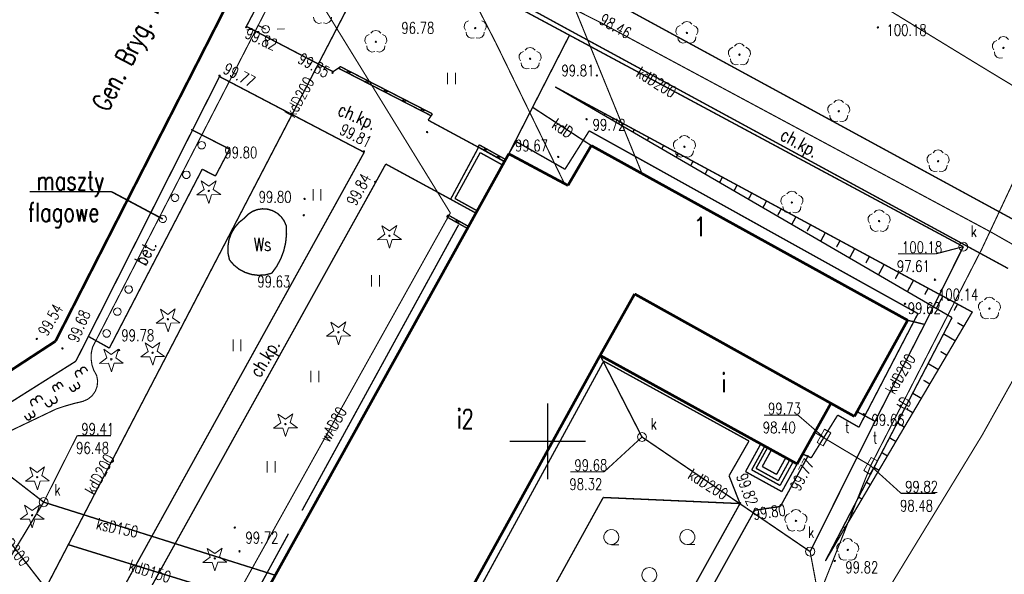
# Model space of a CAD drawing. Header units: metres. Extents: x 7501691 to 7504871, y 5814048 to 5814963.
# Tile 54 of 89: x 7504145 to 7504210, y 5814644 to 5814680. Entities that reach past the tile are written whole.
import ezdxf
from ezdxf.enums import TextEntityAlignment as Align

# ---------------------------------------------------------------- set-up
doc = ezdxf.new("R2010")
doc.units = ezdxf.units.M
doc.header["$MEASUREMENT"] = 0
for name, pattern in [('1', [0]), ('11', [3, 2.5, -0.5]), ('BUD', [0]), ('GUZ', [1, 0.5, -0.5]), ('KOC', [1.5, 1, -0.5]), ('KOJ', [0]), ('UEB', [0]), ('UPK', [0]), ('UPT', [0]), ('UPW', [0]), ('WJD', [0]), ('WSQ', [1.75, 1.25, -0.5]), ('ZWR', [0])]:
    doc.linetypes.add(name, pattern=pattern)
doc.layers.get('0').update_dxf_attribs({"linetype": 'CONTINUOUS'})
for name, color, linetype, lineweight in [('EADOD_T_0', 7, 'CONTINUOUS', 25), ('EADTD_T_0', 7, 'CONTINUOUS', 20), ('EBTOO_T_0', 7, 'CONTINUOUS', 18), ('EBTPO_L_6', 7, 'WJD', 18), ('EBUOA_T_1', 7, 'CONTINUOUS', 20), ('EBUPP_L_1', 7, 'BUD', 35), ('EUZPU_L_4', 7, 'GUZ', 18), ('KRZYZE_L_0', 7, '1', 18), ('SDROK_T_0', 7, 'CONTINUOUS', 18), ('SDRPK_L_2', 7, 'KOC', 18), ('SDRPK_L_3', 7, 'KOJ', 35), ('SDRPK_L_5', 7, '11', 18), ('SZOPO_L_5', 3, 'CONTINUOUS', 18), ('SZWOT_T_3', 7, 'CONTINUOUS', 18), ('SZWPW_L_0', 7, 'ZWR', 18), ('SZZPZ_T_0', 3, 'CONTINUOUS', 18), ('UEEPA_T_3', 1, 'CONTINUOUS', 18), ('UEEPON_L_1', 1, 'UEB', 15), ('UKKOA_T_0', 3, 'CONTINUOUS', 15), ('UKKOA_T_2', 34, 'CONTINUOUS', 15), ('UKKOC_T_0', 3, 'CONTINUOUS', 15), ('UKKOC_T_2', 34, 'CONTINUOUS', 15), ('UKKOO_T_0', 3, 'CONTINUOUS', 15), ('UKKOO_T_2', 34, 'CONTINUOUS', 15), ('UKKPA_T_1', 7, 'CONTINUOUS', 18), ('UKKPA_T_5', 7, 'CONTINUOUS', 18), ('UKKPOD_L_1', 3, 'UPK', 18), ('UKKPOR_L_1', 34, 'UPK', 18), ('UTTOA_T_0', 30, 'CONTINUOUS', 15), ('UTTOC_T_0', 30, 'CONTINUOUS', 15), ('UTTOO_T_0', 30, 'CONTINUOUS', 15), ('UTTPA_T_1', 30, 'CONTINUOUS', 18), ('UTTPO_L_1', 30, 'UPT', 15), ('UWWOC_T_0', 150, 'CONTINUOUS', 15), ('UWWOO_T_0', 150, 'CONTINUOUS', 15), ('UWWPO_L_0', 150, 'UPW', 15), ('UWWPO_L_1', 150, 'UPW', 15), ('WUKOS_T_1', 7, 'CONTINUOUS', 15), ('WUKPS_L_6', 7, 'WSQ', 18), ('WWRPH_T_1', 7, 'CONTINUOUS', 18)]:
    doc.layers.add(name, color=color, linetype=linetype, lineweight=lineweight)
doc.styles.add('STYL_ARIAL', font='simplex', dxfattribs={"width": 0.75, "oblique": 0.1})

# ---------------------------------------------------------------- blocks, each defined once
blk = doc.blocks.new('fdsgfdhgfjh')
at = {"layer": 'EBTOO_T_0', "color": 7}
for points in [[(-35.548, -113.941), (-35.413, -113.981), (-35.321, -114.087), (-35.301, -114.227), (-35.359, -114.355), (-35.478, -114.431), (-35.619, -114.431), (-35.737, -114.355), (-35.796, -114.227), (-35.776, -114.087), (-35.684, -113.981), (-35.548, -113.941)], [(-36.558, -115.891), (-36.423, -115.931), (-36.331, -116.037), (-36.31, -116.177), (-36.369, -116.305), (-36.487, -116.381), (-36.628, -116.381), (-36.747, -116.305), (-36.805, -116.177), (-36.785, -116.037), (-36.693, -115.931), (-36.558, -115.891)], [(-37.308, -117.401), (-37.173, -117.441), (-37.08, -117.547), (-37.06, -117.687), (-37.119, -117.815), (-37.237, -117.891), (-37.378, -117.891), (-37.497, -117.815), (-37.555, -117.687), (-37.535, -117.547), (-37.443, -117.441), (-37.308, -117.401)], [(-38.107, -118.801), (-37.972, -118.841), (-37.88, -118.947), (-37.86, -119.087), (-37.918, -119.215), (-38.037, -119.291), (-38.178, -119.291), (-38.296, -119.215), (-38.355, -119.087), (-38.335, -118.947), (-38.242, -118.841), (-38.107, -118.801)], [(-40.356, -123.441), (-40.221, -123.481), (-40.129, -123.587), (-40.109, -123.727), (-40.167, -123.855), (-40.286, -123.931), (-40.427, -123.931), (-40.545, -123.855), (-40.604, -123.727), (-40.584, -123.587), (-40.491, -123.481), (-40.356, -123.441)], [(-41.096, -124.901), (-40.961, -124.941), (-40.869, -125.047), (-40.849, -125.187), (-40.907, -125.315), (-41.026, -125.391), (-41.166, -125.391), (-41.285, -125.315), (-41.343, -125.187), (-41.323, -125.047), (-41.231, -124.941), (-41.096, -124.901)], [(-41.806, -126.331), (-41.671, -126.371), (-41.578, -126.477), (-41.558, -126.617), (-41.617, -126.745), (-41.735, -126.821), (-41.876, -126.821), (-41.995, -126.745), (-42.053, -126.617), (-42.033, -126.477), (-41.941, -126.371), (-41.806, -126.331)]]:
    blk.add_lwpolyline(points, dxfattribs=at)
at = {"layer": 'EBTPO_L_6', "color": 7, "const_width": 0.09}
for points in [[(-26.436, -109.003), (-26.504, -109.137)], [(-26.504, -109.137), (-25.288, -109.761)], [(-26.436, -109.003), (-25.22, -109.627)], [(-26.018, -109.386), (-25.828, -109.315)], [(-25.896, -109.449), (-25.706, -109.378)], [(-25.22, -109.627), (-24.004, -110.251)], [(-25.288, -109.761), (-24.072, -110.385)], [(-24.802, -110.01), (-24.612, -109.939)], [(-24.68, -110.073), (-24.49, -110.002)], [(-24.004, -110.251), (-22.788, -110.875)], [(-24.072, -110.385), (-22.856, -111.009)], [(-23.586, -110.634), (-23.396, -110.563)], [(-23.464, -110.697), (-23.274, -110.626)], [(-22.788, -110.875), (-21.572, -111.499)], [(-22.856, -111.009), (-21.64, -111.633)], [(-22.37, -111.258), (-22.18, -111.187)], [(-22.248, -111.321), (-22.058, -111.25)], [(-21.572, -111.499), (-20.356, -112.123)], [(-21.64, -111.633), (-20.424, -112.257)], [(-21.154, -111.882), (-20.964, -111.811)], [(-21.032, -111.945), (-20.842, -111.874)], [(-20.356, -112.123), (-20.424, -112.257)], [(-17.263, -114.167), (-17.336, -114.298)], [(-17.263, -114.167), (-16.392, -114.651)], [(-19.15, -117.75), (-17.31, -114.33)], [(-18.863, -117.701), (-17.201, -114.68)], [(-17.336, -114.298), (-16.465, -114.782)], [(-17.31, -114.33), (-15.583, -115.287)], [(-17.201, -114.68), (-15.737, -115.491)], [(-16.987, -114.492), (-16.827, -114.409)], [(-16.9, -114.54), (-16.74, -114.457)], [(-16.465, -114.782), (-15.594, -115.267)], [(-16.392, -114.651), (-15.521, -115.136)], [(-16.116, -114.976), (-15.956, -114.893)], [(-16.029, -115.025), (-15.869, -114.942)], [(-15.521, -115.136), (-15.594, -115.267)], [(-17.48, -118.664), (-19.15, -117.75)], [(-17.399, -118.512), (-18.863, -117.701)], [(-19.331, -118.779), (-19.404, -118.91)], [(-19.404, -118.91), (-18.079, -119.65)], [(-19.331, -118.779), (-18.006, -119.519)], [(-18.874, -119.206), (-18.669, -119.149)], [(-18.742, -119.28), (-18.536, -119.223)], [(-18.006, -119.519), (-18.079, -119.65)], [(1.28, -133.861), (0.274, -135.687)], [(1.543, -134.006), (0.681, -135.569)], [(1.722, -134.105), (0.969, -135.47)], [(1.985, -134.249), (1.377, -135.352)], [(2.319, -135.871), (2.926, -134.768)], [(2.437, -136.279), (3.189, -134.913)], [(0.681, -135.569), (2.549, -136.598)], [(0.969, -135.47), (2.437, -136.279)], [(1.377, -135.352), (2.319, -135.871)], [(2.549, -136.598), (3.411, -135.035)], [(2.667, -137.005), (3.673, -135.18)], [(0.274, -135.687), (2.667, -137.005)]]:
    blk.add_lwpolyline(points, dxfattribs=at)
at = {"layer": 'EBUOA_T_1', "color": 7, "const_width": 0.1}
for points in [[(-46.879, -117.247), (-41.496, -117.246)], [(-38.107, -119.051), (-41.496, -117.246)]]:
    blk.add_lwpolyline(points, dxfattribs=at)
at = {"layer": 'EBUPP_L_1', "color": 7, "const_width": 0.175}
for points in [[(-9.884, -114.216), (-11.422, -116.841)], [(-9.884, -114.216), (10.951, -125.719)], [(-15.317, -114.756), (-32.041, -144.934)], [(-11.422, -116.841), (-15.317, -114.756)], [(-7.029, -123.986), (-9.301, -128.031)], [(-7.029, -123.986), (5.899, -131.187)], [(10.951, -125.719), (7.447, -132.051)], [(-21.785, -150.645), (-9.301, -128.031)], [(-9.301, -128.031), (3.673, -135.18)], [(3.673, -135.18), (5.899, -131.188)], [(5.899, -131.188), (7.447, -132.051)]]:
    blk.add_lwpolyline(points, dxfattribs=at)
at = {"layer": 'EUZPU_L_4', "color": 7, "const_width": 0.09}
for points in [[(-17.671, -152.917), (-9.099, -137.389)], [(-9.099, -137.389), (-0.09, -137.79)]]:
    blk.add_lwpolyline(points, dxfattribs=at)
at = {"layer": 'KRZYZE_L_0', "color": 7, "linetype": '1', "const_width": 0.09}
for points in [[(-12.75, -136.2), (-12.75, -131.2)], [(-15.25, -133.7), (-10.25, -133.7)]]:
    blk.add_lwpolyline(points, dxfattribs=at)
at = {"layer": 'SDRPK_L_2', "color": 7, "const_width": 0.09}
for points in [[(-25.4, -98.93), (-11.54, -106.5)], [(-9.97, -103.92), (18.22, -119.25)], [(-32.6, -106.37), (-26.89, -109.35)], [(-11.54, -106.5), (17.57, -122.31)], [(-26.89, -109.35), (-26.47, -109.07)], [(-24.84, -114.66), (-34.37, -109.67)], [(-20.63, -112.54), (-20.39, -112.19)], [(-17.31, -114.33), (-20.63, -112.54)], [(-24.84, -114.66), (-43.73, -148.81)], [(-23.42, -115.43), (-24.08, -116.63)], [(-23.42, -115.43), (-19.15, -117.75)], [(-24.08, -116.63), (-42.38, -149.6)], [(-0.81, -135.96), (0.503, -133.669)], [(4.38, -134.68), (2.57, -137.98)], [(4.38, -134.68), (4.04, -134.525)], [(4.38, -134.68), (4.601, -134.781)], [(-0.09, -137.79), (-0.81, -135.96)], [(-13.47, -161.85), (-0.09, -137.79)], [(2.57, -137.98), (0.88, -138.23)], [(0.88, -138.23), (-12.55, -162.38)]]:
    blk.add_lwpolyline(points, dxfattribs=at)
at = {"layer": 'SDRPK_L_3', "color": 7, "const_width": 0.175}
for points in [[(-45.173, -127.098), (-30.666, -98.634)], [(-53.185, -132.332), (-45.173, -127.098)]]:
    blk.add_lwpolyline(points, dxfattribs=at)
at = {"layer": 'SDRPK_L_5', "color": 7, "const_width": 0.09}
for points in [[(-28.88, -99.25), (-32.6, -106.37)], [(-34.37, -109.67), (-43.831, -128.414)], [(-36.243, -113.149), (-33.708, -114.451)], [(-11.616, -115.773), (-10.02, -113.245)], [(-10.02, -113.245), (11.63, -125.279)], [(-15.317, -114.756), (-14.841, -113.944)], [(-14.841, -113.944), (-11.616, -115.773)], [(-33.708, -114.451), (-34.638, -116.221)], [(-35.508, -115.771), (-41.626, -127.551)], [(-34.638, -116.221), (-35.508, -115.771)], [(-28.935, -138.248), (-18.626, -119.432)], [(11.63, -125.279), (7.741, -132.762)], [(-41.626, -127.551), (-43.016, -126.776)], [(-43.831, -128.414), (-52.276, -133.736)], [(-9.067, -128.411), (-17.606, -144.062)], [(0.503, -133.669), (-9.067, -128.411)], [(6.344, -131.964), (4.601, -134.781)], [(7.741, -132.762), (6.344, -131.964)], [(-29.831, -139.779), (-32.622, -144.889)]]:
    blk.add_lwpolyline(points, dxfattribs=at)
at = {"layer": 'SZOPO_L_5', "color": 3, "const_width": 0.09}
for points in [[(-43.835, -129.328), (-43.866, -129.209), (-43.821, -129.094), (-43.717, -129.027), (-43.593, -129.035), (-43.498, -129.113)], [(-43.498, -129.113), (-43.529, -128.994), (-43.484, -128.878), (-43.38, -128.812), (-43.256, -128.819), (-43.161, -128.898)], [(-43.053, -129.066), (-43.161, -128.898)], [(-43.727, -129.497), (-43.835, -129.328)], [(-43.39, -129.282), (-43.498, -129.113)], [(-45.305, -130.263), (-45.353, -130.159), (-45.321, -130.048), (-45.225, -129.987), (-45.111, -130.004), (-45.038, -130.092)], [(-45.305, -130.263), (-45.195, -130.434)], [(-45.038, -130.092), (-45.087, -129.988), (-45.055, -129.878), (-44.958, -129.816), (-44.845, -129.834), (-44.771, -129.922)], [(-45.038, -130.092), (-44.928, -130.264)], [(-44.771, -129.922), (-44.661, -130.094)], [(-44.265, -130.125), (-44.157, -130.294)], [(-43.891, -130.123), (-43.842, -130.227), (-43.874, -130.338), (-43.97, -130.399), (-44.084, -130.382), (-44.157, -130.294)], [(-43.998, -129.955), (-43.891, -130.123)], [(-43.624, -129.953), (-43.575, -130.057), (-43.607, -130.167), (-43.703, -130.229), (-43.817, -130.211), (-43.891, -130.123)], [(-43.731, -129.784), (-43.624, -129.953)], [(-46.784, -131.212), (-46.815, -131.093), (-46.77, -130.978), (-46.666, -130.911), (-46.543, -130.919), (-46.447, -130.997)], [(-46.447, -130.997), (-46.478, -130.877), (-46.433, -130.762), (-46.329, -130.696), (-46.206, -130.703), (-46.11, -130.782)], [(-46.339, -131.166), (-46.447, -130.997)], [(-46.002, -130.95), (-46.11, -130.782)], [(-45.536, -130.937), (-45.428, -131.106)], [(-45.091, -130.89), (-45.06, -131.01), (-45.105, -131.125), (-45.209, -131.192), (-45.333, -131.184), (-45.428, -131.106)], [(-45.199, -130.722), (-45.091, -130.89)], [(-46.677, -131.381), (-46.784, -131.212)], [(-46.681, -131.668), (-46.573, -131.837)], [(-45.873, -131.153), (-45.765, -131.321)], [(-45.428, -131.106), (-45.397, -131.225), (-45.442, -131.34), (-45.547, -131.407), (-45.67, -131.4), (-45.765, -131.321)], [(-47.214, -132.009), (-47.107, -132.178)], [(-46.84, -132.007), (-46.791, -132.111), (-46.823, -132.221), (-46.92, -132.283), (-47.033, -132.266), (-47.107, -132.178)], [(-46.948, -131.839), (-46.84, -132.007)], [(-46.573, -131.837), (-46.524, -131.941), (-46.556, -132.051), (-46.653, -132.113), (-46.766, -132.095), (-46.84, -132.007)]]:
    blk.add_lwpolyline(points, dxfattribs=at)
at = {"layer": 'SZWPW_L_0', "color": 7, "const_width": 0.09}
for points in [[(-32.73, -118.992), (-32.491, -118.744), (-32.204, -118.553), (-31.883, -118.43), (-31.542, -118.379), (-31.199, -118.404), (-30.869, -118.503), (-30.568, -118.671), (-30.312, -118.9), (-30.111, -119.18), (-29.976, -119.497)], [(-33.714, -121.748), (-33.807, -121.31), (-33.818, -120.862), (-33.747, -120.42), (-33.596, -119.999), (-33.371, -119.612), (-33.079, -119.272), (-32.73, -118.992)], [(-29.976, -119.497), (-29.958, -120.055), (-30.014, -120.61), (-30.142, -121.154), (-30.339, -121.676), (-30.603, -122.168), (-30.929, -122.621)], [(-30.929, -122.621), (-31.362, -122.73), (-31.808, -122.758), (-32.251, -122.704), (-32.677, -122.571), (-33.071, -122.362), (-33.421, -122.084), (-33.714, -121.748)]]:
    blk.add_lwpolyline(points, dxfattribs=at)
at = {"layer": 'SZZPZ_T_0', "color": 7}
for points in [[(-27.649, -106.137), (-27.84, -106.167), (-28.021, -106.098), (-28.143, -105.947), (-28.174, -105.756)], [(-26.987, -105.756), (-27.018, -105.947), (-27.14, -106.098), (-27.32, -106.167), (-27.512, -106.137)], [(-18.166, -106.609), (-18.253, -106.437), (-18.243, -106.243), (-18.138, -106.081), (-17.965, -105.992)], [(-17.094, -105.992), (-16.922, -106.081), (-16.817, -106.243), (-16.806, -106.436), (-16.894, -106.609)], [(-4.226, -106.926), (-4.314, -106.754), (-4.304, -106.56), (-4.198, -106.398), (-4.026, -106.309)], [(-3.915, -106.229), (-3.777, -106.092), (-3.59, -106.042), (-3.403, -106.092), (-3.266, -106.228)], [(-3.155, -106.309), (-2.982, -106.397), (-2.877, -106.56), (-2.867, -106.753), (-2.954, -106.926)], [(-24.71, -107.515), (-24.798, -107.342), (-24.787, -107.149), (-24.682, -106.986), (-24.51, -106.898)], [(-24.398, -106.817), (-24.261, -106.68), (-24.074, -106.63), (-23.887, -106.68), (-23.75, -106.817)], [(-23.639, -106.898), (-23.466, -106.986), (-23.361, -107.148), (-23.35, -107.342), (-23.438, -107.515)], [(-17.599, -107.121), (-17.79, -107.151), (-17.971, -107.082), (-18.093, -106.931), (-18.123, -106.74)], [(-17.53, -106.43), (-17.498, -106.443), (-17.485, -106.475), (-17.498, -106.507), (-17.53, -106.52), (-17.562, -106.507), (-17.575, -106.475), (-17.562, -106.443), (-17.53, -106.43)], [(-16.936, -106.74), (-16.967, -106.931), (-17.089, -107.082), (-17.27, -107.151), (-17.461, -107.121)], [(-3.59, -106.747), (-3.558, -106.76), (-3.545, -106.792), (-3.558, -106.824), (-3.59, -106.837), (-3.622, -106.824), (-3.635, -106.792), (-3.622, -106.76), (-3.59, -106.747)], [(-24.143, -108.027), (-24.334, -108.057), (-24.515, -107.987), (-24.637, -107.837), (-24.667, -107.646)], [(-24.074, -107.335), (-24.042, -107.349), (-24.029, -107.38), (-24.042, -107.412), (-24.074, -107.425), (-24.106, -107.412), (-24.119, -107.38), (-24.106, -107.349), (-24.074, -107.335)], [(-23.48, -107.645), (-23.511, -107.837), (-23.633, -107.987), (-23.814, -108.056), (-24.005, -108.027)], [(-3.659, -107.438), (-3.85, -107.468), (-4.031, -107.399), (-4.153, -107.248), (-4.184, -107.057)], [(-2.997, -107.057), (-3.027, -107.248), (-3.149, -107.399), (-3.33, -107.468), (-3.521, -107.438)], [(-0.456, -107.664), (-0.319, -107.528), (-0.132, -107.478), (0.055, -107.528), (0.192, -107.664)], [(16.625, -107.92), (16.538, -107.748), (16.548, -107.554), (16.653, -107.392), (16.826, -107.303)], [(16.937, -107.223), (17.074, -107.086), (17.261, -107.036), (17.448, -107.086), (17.586, -107.222)], [(-14.548, -108.63), (-14.635, -108.458), (-14.625, -108.264), (-14.52, -108.102), (-14.347, -108.014)], [(-14.236, -107.933), (-14.099, -107.796), (-13.912, -107.746), (-13.725, -107.796), (-13.588, -107.933)], [(-13.476, -108.013), (-13.304, -108.102), (-13.198, -108.264), (-13.188, -108.458), (-13.276, -108.63)], [(-0.768, -108.362), (-0.855, -108.19), (-0.845, -107.996), (-0.74, -107.834), (-0.567, -107.745)], [(-0.132, -108.183), (-0.1, -108.196), (-0.087, -108.228), (-0.1, -108.26), (-0.132, -108.273), (-0.163, -108.26), (-0.177, -108.228), (-0.163, -108.196), (-0.132, -108.183)], [(0.304, -107.745), (0.476, -107.834), (0.582, -107.996), (0.592, -108.189), (0.504, -108.362)], [(17.193, -108.432), (17.001, -108.462), (16.821, -108.393), (16.699, -108.242), (16.668, -108.051)], [(17.261, -107.741), (17.293, -107.754), (17.306, -107.786), (17.293, -107.818), (17.261, -107.831), (17.23, -107.818), (17.216, -107.786), (17.23, -107.754), (17.261, -107.741)], [(-13.98, -109.142), (-14.172, -109.172), (-14.352, -109.103), (-14.474, -108.952), (-14.505, -108.761)], [(-13.912, -108.451), (-13.88, -108.464), (-13.867, -108.496), (-13.88, -108.528), (-13.912, -108.541), (-13.944, -108.528), (-13.957, -108.496), (-13.944, -108.464), (-13.912, -108.451)], [(-13.318, -108.761), (-13.349, -108.952), (-13.471, -109.103), (-13.651, -109.172), (-13.843, -109.142)], [(-0.2, -108.874), (-0.392, -108.904), (-0.572, -108.835), (-0.694, -108.684), (-0.725, -108.493)], [(0.462, -108.493), (0.431, -108.684), (0.309, -108.835), (0.128, -108.904), (-0.063, -108.874)], [(-19.348, -110.173), (-19.348, -109.423)], [(-18.823, -110.173), (-18.823, -109.423)], [(5.777, -112.086), (5.69, -111.913), (5.7, -111.72), (5.805, -111.557), (5.978, -111.469)], [(6.089, -111.388), (6.226, -111.251), (6.413, -111.201), (6.6, -111.251), (6.737, -111.388)], [(6.849, -111.469), (7.021, -111.557), (7.126, -111.719), (7.137, -111.913), (7.049, -112.085)], [(6.413, -111.906), (6.445, -111.919), (6.458, -111.951), (6.445, -111.983), (6.413, -111.996), (6.381, -111.983), (6.368, -111.951), (6.381, -111.919), (6.413, -111.906)], [(6.344, -112.598), (6.153, -112.627), (5.972, -112.558), (5.85, -112.408), (5.82, -112.216)], [(7.007, -112.216), (6.976, -112.407), (6.854, -112.558), (6.673, -112.627), (6.482, -112.597)], [(-4.384, -114.428), (-4.472, -114.255), (-4.462, -114.062), (-4.357, -113.9), (-4.184, -113.811)], [(-4.073, -113.73), (-3.936, -113.594), (-3.749, -113.544), (-3.562, -113.594), (-3.424, -113.73)], [(-3.313, -113.811), (-3.141, -113.899), (-3.035, -114.062), (-3.025, -114.255), (-3.113, -114.428)], [(-3.817, -114.94), (-4.009, -114.97), (-4.189, -114.901), (-4.311, -114.75), (-4.342, -114.559)], [(-3.749, -114.249), (-3.717, -114.262), (-3.704, -114.294), (-3.717, -114.326), (-3.749, -114.339), (-3.78, -114.326), (-3.794, -114.294), (-3.78, -114.262), (-3.749, -114.249)], [(-3.155, -114.559), (-3.186, -114.75), (-3.308, -114.9), (-3.488, -114.97), (-3.68, -114.94)], [(12.322, -115.383), (12.234, -115.211), (12.245, -115.017), (12.35, -114.855), (12.522, -114.766)], [(12.634, -114.686), (12.771, -114.549), (12.958, -114.499), (13.145, -114.549), (13.282, -114.685)], [(13.393, -114.766), (13.566, -114.855), (13.671, -115.017), (13.681, -115.21), (13.594, -115.383)], [(12.958, -115.204), (12.99, -115.217), (13.003, -115.249), (12.99, -115.281), (12.958, -115.294), (12.926, -115.281), (12.913, -115.249), (12.926, -115.217), (12.958, -115.204)], [(12.889, -115.895), (12.698, -115.925), (12.517, -115.856), (12.395, -115.705), (12.365, -115.514)], [(13.551, -115.514), (13.521, -115.705), (13.399, -115.856), (13.218, -115.925), (13.027, -115.895)], [(-35.572, -116.539), (-35.082, -116.886)], [(-35.379, -117.107), (-35.572, -116.539)], [(-35.082, -116.886), (-34.601, -116.527)], [(-34.601, -116.527), (-34.779, -117.1)], [(-35.86, -117.466), (-35.379, -117.107)], [(-35.078, -117.156), (-35.046, -117.169), (-35.033, -117.201), (-35.046, -117.233), (-35.078, -117.246), (-35.11, -117.233), (-35.123, -117.201), (-35.11, -117.169), (-35.078, -117.156)], [(-34.779, -117.1), (-34.289, -117.446)], [(-28.212, -117.838), (-28.212, -117.088)], [(-27.687, -117.838), (-27.687, -117.088)], [(3.004, -117.4), (3.141, -117.264), (3.328, -117.214), (3.515, -117.264), (3.652, -117.4)], [(-35.26, -117.458), (-35.86, -117.466)], [(-35.067, -118.027), (-35.26, -117.458)], [(-34.889, -117.454), (-35.067, -118.027)], [(-34.289, -117.446), (-34.889, -117.454)], [(2.692, -118.098), (2.605, -117.925), (2.615, -117.732), (2.72, -117.57), (2.893, -117.481)], [(3.328, -117.919), (3.36, -117.932), (3.373, -117.964), (3.36, -117.996), (3.328, -118.009), (3.296, -117.996), (3.283, -117.964), (3.296, -117.932), (3.328, -117.919)], [(3.764, -117.481), (3.936, -117.569), (4.042, -117.732), (4.052, -117.925), (3.964, -118.098)], [(3.26, -118.61), (3.068, -118.64), (2.888, -118.571), (2.765, -118.42), (2.735, -118.229)], [(3.922, -118.229), (3.891, -118.42), (3.769, -118.57), (3.588, -118.64), (3.397, -118.61)], [(8.75, -118.623), (8.887, -118.487), (9.075, -118.436), (9.262, -118.486), (9.399, -118.623)], [(8.439, -119.321), (8.351, -119.148), (8.361, -118.955), (8.467, -118.792), (8.639, -118.704)], [(9.075, -119.141), (9.106, -119.155), (9.12, -119.187), (9.106, -119.218), (9.075, -119.232), (9.043, -119.218), (9.03, -119.187), (9.043, -119.155), (9.075, -119.141)], [(9.51, -118.704), (9.683, -118.792), (9.788, -118.955), (9.798, -119.148), (9.711, -119.321)], [(-23.671, -119.49), (-23.182, -119.837)], [(-23.479, -120.059), (-23.671, -119.49)], [(-23.182, -119.837), (-22.701, -119.478)], [(-22.701, -119.478), (-22.879, -120.051)], [(9.006, -119.833), (8.815, -119.863), (8.634, -119.793), (8.512, -119.643), (8.481, -119.452)], [(9.668, -119.452), (9.638, -119.643), (9.515, -119.793), (9.335, -119.863), (9.144, -119.833)], [(-23.96, -120.417), (-23.479, -120.059)], [(-23.36, -120.41), (-23.96, -120.417)], [(-23.167, -120.978), (-23.36, -120.41)], [(-23.178, -120.107), (-23.146, -120.121), (-23.133, -120.152), (-23.146, -120.184), (-23.178, -120.197), (-23.209, -120.184), (-23.223, -120.152), (-23.209, -120.121), (-23.178, -120.107)], [(-22.989, -120.405), (-23.167, -120.978)], [(-22.389, -120.398), (-22.989, -120.405)], [(-22.879, -120.051), (-22.389, -120.398)], [(-24.356, -123.498), (-24.357, -122.748)], [(-23.831, -123.498), (-23.832, -122.748)], [(15.705, -125.081), (15.617, -124.908), (15.628, -124.715), (15.733, -124.553), (15.905, -124.464)], [(16.017, -124.383), (16.154, -124.247), (16.341, -124.197), (16.528, -124.247), (16.665, -124.383)], [(16.776, -124.464), (16.949, -124.552), (17.054, -124.715), (17.065, -124.908), (16.977, -125.081)], [(-38.26, -124.988), (-37.77, -125.335)], [(-38.067, -125.557), (-38.26, -124.988)], [(-37.77, -125.335), (-37.289, -124.976)], [(-37.289, -124.976), (-37.467, -125.549)], [(16.341, -124.902), (16.373, -124.915), (16.386, -124.947), (16.373, -124.979), (16.341, -124.992), (16.309, -124.979), (16.296, -124.947), (16.309, -124.915), (16.341, -124.902)], [(-38.548, -125.916), (-38.067, -125.557)], [(-37.766, -125.606), (-37.734, -125.619), (-37.721, -125.651), (-37.734, -125.682), (-37.766, -125.696), (-37.798, -125.682), (-37.811, -125.651), (-37.798, -125.619), (-37.766, -125.606)], [(-37.467, -125.549), (-36.978, -125.896)], [(16.272, -125.593), (16.081, -125.623), (15.9, -125.554), (15.778, -125.403), (15.748, -125.212)], [(16.935, -125.212), (16.904, -125.403), (16.782, -125.553), (16.601, -125.623), (16.41, -125.593)], [(-37.948, -125.908), (-38.548, -125.916)], [(-37.756, -126.476), (-37.948, -125.908)], [(-37.578, -125.903), (-37.756, -126.476)], [(-36.978, -125.896), (-37.578, -125.903)], [(-27.317, -126.769), (-26.836, -126.411)], [(-27.029, -125.842), (-26.539, -126.189)], [(-26.836, -126.411), (-27.029, -125.842)], [(-26.539, -126.189), (-26.058, -125.83)], [(-26.058, -125.83), (-26.236, -126.403)], [(-26.236, -126.403), (-25.747, -126.749)], [(-33.481, -127.745), (-33.481, -126.995)], [(-32.956, -127.745), (-32.956, -126.995)], [(-26.717, -126.762), (-27.317, -126.769)], [(-26.525, -127.33), (-26.717, -126.762)], [(-26.535, -126.459), (-26.503, -126.472), (-26.49, -126.504), (-26.503, -126.536), (-26.535, -126.549), (-26.567, -126.536), (-26.58, -126.504), (-26.567, -126.472), (-26.535, -126.459)], [(-26.347, -126.757), (-26.525, -127.33)], [(-25.747, -126.749), (-26.347, -126.757)], [(-41.989, -127.629), (-41.499, -127.975)], [(-41.797, -128.197), (-41.989, -127.629)], [(-41.499, -127.975), (-41.018, -127.617)], [(-41.018, -127.617), (-41.197, -128.19)], [(-39.27, -127.198), (-38.78, -127.545)], [(-39.077, -127.767), (-39.27, -127.198)], [(-38.78, -127.545), (-38.299, -127.186)], [(-38.299, -127.186), (-38.477, -127.759)], [(-42.278, -128.556), (-41.797, -128.197)], [(-41.495, -128.246), (-41.464, -128.259), (-41.45, -128.291), (-41.464, -128.323), (-41.495, -128.336), (-41.527, -128.323), (-41.54, -128.291), (-41.527, -128.259), (-41.495, -128.246)], [(-41.197, -128.19), (-40.707, -128.536)], [(-39.558, -128.126), (-39.077, -127.767)], [(-38.958, -128.118), (-39.558, -128.126)], [(-38.765, -128.686), (-38.958, -128.118)], [(-38.776, -127.815), (-38.744, -127.829), (-38.731, -127.86), (-38.744, -127.892), (-38.776, -127.905), (-38.808, -127.892), (-38.821, -127.86), (-38.808, -127.829), (-38.776, -127.815)], [(-38.587, -128.113), (-38.765, -128.686)], [(-37.987, -128.106), (-38.587, -128.113)], [(-38.477, -127.759), (-37.987, -128.106)], [(-41.678, -128.548), (-42.278, -128.556)], [(-41.485, -129.117), (-41.678, -128.548)], [(-41.307, -128.544), (-41.485, -129.117)], [(-40.707, -128.536), (-41.307, -128.544)], [(-28.357, -129.793), (-28.357, -129.043)], [(-27.832, -129.793), (-27.832, -129.043)], [(-30.52, -131.895), (-30.03, -132.241)], [(-30.327, -132.463), (-30.52, -131.895)], [(-30.03, -132.241), (-29.549, -131.883)], [(-29.549, -131.883), (-29.727, -132.456)], [(-30.808, -132.822), (-30.327, -132.463)], [(-30.208, -132.814), (-30.808, -132.822)], [(-30.015, -133.383), (-30.208, -132.814)], [(-30.026, -132.512), (-29.994, -132.525), (-29.981, -132.557), (-29.994, -132.589), (-30.026, -132.602), (-30.058, -132.589), (-30.071, -132.557), (-30.058, -132.525), (-30.026, -132.512)], [(-29.837, -132.81), (-30.015, -133.383)], [(-29.237, -132.802), (-29.837, -132.81)], [(-29.727, -132.456), (-29.237, -132.802)], [(-46.866, -135.389), (-46.376, -135.736)], [(-46.674, -135.957), (-46.866, -135.389)], [(-46.376, -135.736), (-45.895, -135.377)], [(-45.895, -135.377), (-46.074, -135.95)], [(-31.235, -135.747), (-31.235, -134.997)], [(-30.71, -135.747), (-30.71, -134.997)], [(-47.155, -136.316), (-46.674, -135.957)], [(-46.372, -136.006), (-46.341, -136.019), (-46.327, -136.051), (-46.341, -136.083), (-46.372, -136.096), (-46.404, -136.083), (-46.417, -136.051), (-46.404, -136.019), (-46.372, -136.006)], [(-46.074, -135.95), (-45.584, -136.296)], [(-46.555, -136.309), (-47.155, -136.316)], [(-46.362, -136.877), (-46.555, -136.309)], [(-46.184, -136.304), (-46.362, -136.877)], [(-45.584, -136.296), (-46.184, -136.304)], [(-47.207, -137.899), (-46.717, -138.245)], [(-47.014, -138.467), (-47.207, -137.899)], [(-46.717, -138.245), (-46.236, -137.886)], [(-46.236, -137.886), (-46.414, -138.459)], [(-47.495, -138.826), (-47.014, -138.467)], [(-46.713, -138.516), (-46.681, -138.529), (-46.668, -138.561), (-46.681, -138.592), (-46.713, -138.606), (-46.745, -138.592), (-46.758, -138.561), (-46.745, -138.529), (-46.713, -138.516)], [(-46.414, -138.459), (-45.925, -138.806)], [(2.962, -139.061), (2.874, -138.888), (2.884, -138.695), (2.99, -138.532), (3.162, -138.444)], [(3.273, -138.363), (3.411, -138.226), (3.598, -138.176), (3.785, -138.226), (3.922, -138.363)], [(4.033, -138.444), (4.206, -138.532), (4.311, -138.695), (4.321, -138.888), (4.234, -139.061)], [(-46.895, -138.818), (-47.495, -138.826)], [(-46.703, -139.386), (-46.895, -138.818)], [(-46.525, -138.814), (-46.703, -139.386)], [(-45.925, -138.806), (-46.525, -138.814)], [(3.529, -139.573), (3.338, -139.603), (3.157, -139.533), (3.035, -139.383), (3.004, -139.192)], [(3.598, -138.881), (3.629, -138.895), (3.643, -138.926), (3.629, -138.958), (3.598, -138.971), (3.566, -138.958), (3.553, -138.926), (3.566, -138.895), (3.598, -138.881)], [(4.191, -139.192), (4.161, -139.383), (4.039, -139.533), (3.858, -139.603), (3.667, -139.573)], [(-8.099, -140.188), (-8.217, -140.36), (-8.395, -140.468), (-8.601, -140.495), (-8.8, -140.436), (-8.958, -140.301), (-9.048, -140.114), (-9.053, -139.906), (-8.974, -139.714), (-8.823, -139.571), (-8.627, -139.501), (-8.419, -139.518), (-8.237, -139.617), (-8.11, -139.782), (-8.062, -139.984), (-8.099, -140.188)], [(-4.023, -140.188), (-4.061, -139.983), (-4.013, -139.781), (-3.886, -139.616), (-3.704, -139.517), (-3.496, -139.5), (-3.3, -139.57), (-3.149, -139.713), (-3.07, -139.905), (-3.075, -140.113), (-3.165, -140.3), (-3.323, -140.436), (-3.522, -140.495), (-3.728, -140.468), (-3.906, -140.359), (-4.023, -140.188)], [(-8.561, -140.497), (-8.061, -140.497)], [(-3.561, -140.496), (-3.061, -140.496)], [(6.367, -140.976), (6.28, -140.803), (6.29, -140.61), (6.395, -140.447), (6.567, -140.359)], [(6.679, -140.278), (6.816, -140.141), (7.003, -140.091), (7.19, -140.141), (7.327, -140.278)], [(7.439, -140.359), (7.611, -140.447), (7.716, -140.609), (7.727, -140.803), (7.639, -140.976)], [(-35.462, -141.668), (-34.981, -141.309)], [(-35.173, -140.741), (-34.684, -141.087)], [(-34.981, -141.309), (-35.173, -140.741)], [(-34.68, -141.358), (-34.648, -141.371), (-34.635, -141.403), (-34.648, -141.435), (-34.68, -141.448), (-34.712, -141.435), (-34.725, -141.403), (-34.712, -141.371), (-34.68, -141.358)], [(-34.684, -141.087), (-34.203, -140.729)], [(-34.203, -140.729), (-34.381, -141.302)], [(-34.381, -141.302), (-33.891, -141.648)], [(6.935, -141.488), (6.743, -141.518), (6.562, -141.448), (6.44, -141.298), (6.41, -141.107)], [(7.003, -140.796), (7.035, -140.81), (7.048, -140.841), (7.035, -140.873), (7.003, -140.886), (6.971, -140.873), (6.958, -140.841), (6.971, -140.81), (7.003, -140.796)], [(7.597, -141.106), (7.566, -141.298), (7.444, -141.448), (7.263, -141.518), (7.072, -141.488)], [(-34.862, -141.66), (-35.462, -141.668)], [(-34.669, -142.229), (-34.862, -141.66)], [(-34.491, -141.656), (-34.669, -142.229)], [(-33.891, -141.648), (-34.491, -141.656)], [(-6.061, -141.997), (-5.858, -142.04), (-5.69, -142.162), (-5.586, -142.342), (-5.564, -142.549), (-5.628, -142.747), (-5.767, -142.901), (-5.957, -142.986), (-6.165, -142.986), (-6.355, -142.901), (-6.494, -142.747), (-6.558, -142.549), (-6.537, -142.342), (-6.433, -142.162), (-6.264, -142.04), (-6.061, -141.997)]]:
    blk.add_lwpolyline(points, dxfattribs=at)
at = {"layer": 'UEEPA_T_3', "color": 7}
for points in [[(-31.331, -106.306), (-31.195, -106.346), (-31.103, -106.452), (-31.083, -106.592), (-31.141, -106.72), (-31.26, -106.796), (-31.401, -106.796), (-31.519, -106.72), (-31.578, -106.592), (-31.558, -106.452), (-31.466, -106.346), (-31.331, -106.306)], [(-32.58, -106.583), (-32.08, -106.572)], [(-30.581, -106.54), (-30.081, -106.529)], [(-31.314, -107.306), (-31.303, -107.806)]]:
    blk.add_lwpolyline(points, dxfattribs=at)
at = {"layer": 'UEEPON_L_1', "color": 1, "const_width": 0.075}
for points in [[(-18.647, -102.633), (-16.186, -107.421)], [(-30.681, -104.083), (-42.731, -127.487)], [(-31.331, -106.556), (-31.823, -106.302)], [(-16.186, -107.421), (-11.629, -116.764)], [(-42.461, -129.357), (-42.649, -129.015), (-42.773, -128.645), (-42.829, -128.258), (-42.815, -127.868), (-42.731, -127.487)], [(-42.461, -129.357), (-42.397, -129.71), (-42.429, -130.068), (-42.554, -130.404), (-42.765, -130.695), (-43.045, -130.919), (-43.375, -131.061)], [(-45.121, -131.56), (-51.073, -134.402)], [(-45.121, -131.56), (-44.546, -131.369), (-43.964, -131.203), (-43.375, -131.061)]]:
    blk.add_lwpolyline(points, dxfattribs=at)
at = {"layer": 'UKKOC_T_0', "color": 3, "const_width": 0.075}
for points in [[(14.62, -120.87), (12.805, -121.345)], [(10.308, -121.345), (12.805, -121.345)], [(-6.544, -133.406), (-9.04, -135.703)], [(-11.266, -135.704), (-9.04, -135.703)], [(4.53, -140.953), (5.031, -143.644)]]:
    blk.add_lwpolyline(points, dxfattribs=at)
at = {"layer": 'UKKOC_T_2', "color": 34, "const_width": 0.075}
for points in [[(-45.952, -137.695), (-43.745, -133.316)], [(-43.745, -133.316), (-41.519, -133.316)]]:
    blk.add_lwpolyline(points, dxfattribs=at)
at = {"layer": 'UKKPA_T_1', "color": 7}
for points in [[(14.62, -120.57), (14.77, -120.611), (14.88, -120.72), (14.92, -120.87), (14.88, -121.02), (14.77, -121.13), (14.62, -121.17), (14.47, -121.13), (14.36, -121.02), (14.32, -120.87), (14.36, -120.72), (14.47, -120.611), (14.62, -120.57)], [(-6.544, -133.106), (-6.394, -133.146), (-6.285, -133.256), (-6.244, -133.406), (-6.285, -133.556), (-6.394, -133.666), (-6.544, -133.706), (-6.694, -133.666), (-6.804, -133.556), (-6.844, -133.406), (-6.804, -133.256), (-6.694, -133.146), (-6.544, -133.106)], [(4.53, -140.653), (4.68, -140.693), (4.79, -140.803), (4.83, -140.953), (4.79, -141.103), (4.68, -141.213), (4.53, -141.253), (4.38, -141.213), (4.27, -141.103), (4.23, -140.953), (4.27, -140.803), (4.38, -140.693), (4.53, -140.653)]]:
    blk.add_lwpolyline(points, dxfattribs=at)
at = {"layer": 'UKKPA_T_5', "color": 7}
blk.add_lwpolyline([(-45.952, -137.395), (-45.802, -137.436), (-45.692, -137.545), (-45.651, -137.695), (-45.692, -137.845), (-45.802, -137.955), (-45.952, -137.995), (-46.101, -137.955), (-46.211, -137.845), (-46.252, -137.695), (-46.211, -137.545), (-46.101, -137.436), (-45.952, -137.395)], dxfattribs=at)
at = {"layer": 'UKKPOD_L_1', "color": 3, "const_width": 0.09}
for points in [[(-23.482, -100.421), (-45.817, -143.359)], [(14.62, -120.87), (-23.482, -100.421)], [(-11.321, -106.948), (-15.317, -114.756)], [(-13.75, -111.693), (-9.884, -114.216)], [(12.066, -125.99), (14.62, -120.87)], [(12.066, -125.99), (10.951, -125.719)], [(8.804, -132.371), (12.066, -125.99)], [(-45.817, -143.359), (-57.491, -128.297)], [(-9.301, -128.031), (-6.544, -133.406)], [(8.804, -132.371), (7.64, -131.747)], [(4.53, -140.953), (8.804, -132.371)], [(-6.544, -133.406), (4.53, -140.953)], [(-44.333, -140.494), (-31.762, -144.387)]]:
    blk.add_lwpolyline(points, dxfattribs=at)
at = {"layer": 'UKKPOR_L_1', "color": 34, "const_width": 0.09}
for points in [[(-45.952, -137.695), (-53.328, -131.977)], [(-55.725, -153.825), (-45.952, -137.695)], [(-45.952, -137.695), (-30.697, -142.509)]]:
    blk.add_lwpolyline(points, dxfattribs=at)
at = {"layer": 'UTTOC_T_0', "color": 30, "const_width": 0.075}
for points in [[(1.481, -131.968), (3.734, -131.968)], [(5.439, -133.448), (3.734, -131.968)], [(8.513, -135.299), (10.522, -137.119)], [(10.522, -137.119), (12.775, -137.118)]]:
    blk.add_lwpolyline(points, dxfattribs=at)
at = {"layer": 'UTTPA_T_1', "color": 7}
for points in [[(5.483, -132.898), (4.989, -133.767)], [(5.889, -133.129), (5.483, -132.898)], [(5.395, -133.998), (5.889, -133.129)], [(4.989, -133.767), (5.395, -133.998)], [(8.554, -134.749), (8.065, -135.621)], [(8.961, -134.977), (8.554, -134.749)], [(8.472, -135.849), (8.961, -134.977)], [(8.065, -135.621), (8.472, -135.849)]]:
    blk.add_lwpolyline(points, dxfattribs=at)
at = {"layer": 'UTTPO_L_1', "color": 30, "const_width": 0.075}
for points in [[(-6.54, -116.062), (-17.398, -89.388)], [(-16.227, -89.441), (15.768, -108.99)], [(20.218, -111.685), (15.768, -108.99)], [(20.218, -111.685), (15.836, -121.027)], [(25.601, -115.84), (15.871, -133.265)], [(15.836, -121.027), (8.513, -135.299)], [(8.513, -135.299), (4.888, -133.138)], [(9.834, -143.171), (15.871, -133.265)], [(8.513, -135.299), (0.004, -156.715)]]:
    blk.add_lwpolyline(points, dxfattribs=at)
at = {"layer": 'UWWPO_L_0', "color": 150, "linetype": '1', "const_width": 0.075}
for points in [[(-9.285, -106.109), (-20.596, -100.406)], [(16.413, -119.896), (-9.285, -106.109)], [(21.734, -122.918), (16.413, -119.896)]]:
    blk.add_lwpolyline(points, dxfattribs=at)
at = {"layer": 'UWWPO_L_1', "color": 150, "const_width": 0.075}
for points in [[(-29.9, -101.221), (-19.167, -118.654)], [(-19.167, -118.654), (-32.853, -143.187)]]:
    blk.add_lwpolyline(points, dxfattribs=at)
at = {"layer": 'WUKOS_T_1', "color": 7}
for points in [[(-26.922, -109.37), (-26.89, -109.383), (-26.877, -109.415), (-26.89, -109.447), (-26.922, -109.46), (-26.954, -109.447), (-26.967, -109.415), (-26.954, -109.383), (-26.922, -109.37)], [(-24.128, -116.559), (-24.096, -116.572), (-24.083, -116.604), (-24.096, -116.635), (-24.128, -116.649), (-24.159, -116.635), (-24.173, -116.604), (-24.159, -116.572), (-24.128, -116.559)], [(-0.078, -137.728), (-0.046, -137.741), (-0.033, -137.772), (-0.046, -137.804), (-0.078, -137.818), (-0.11, -137.804), (-0.123, -137.772), (-0.11, -137.741), (-0.078, -137.728)], [(0.88, -138.185), (0.912, -138.198), (0.925, -138.23), (0.912, -138.262), (0.88, -138.275), (0.848, -138.262), (0.835, -138.23), (0.848, -138.198), (0.88, -138.185)]]:
    blk.add_lwpolyline(points, dxfattribs=at)
at = {"layer": 'WUKPS_L_6', "color": 7, "const_width": 0.09}
for points in [[(-12.262, -110.351), (15.207, -125.178)], [(13.877, -125.544), (-12.262, -110.351)], [(15.207, -125.178), (5.533, -141.573)], [(5.533, -141.573), (13.877, -125.544)]]:
    blk.add_lwpolyline(points, dxfattribs=at)
at = {"layer": 'WUKPS_L_6', "color": 7, "linetype": '1', "const_width": 0.09}
for points in [[(-11.894, -110.55), (-11.9, -110.562)], [(-10.926, -111.072), (-10.949, -111.115)], [(-9.958, -111.595), (-9.997, -111.668)], [(-8.99, -112.117), (-9.046, -112.221)], [(-8.022, -112.64), (-8.095, -112.774)], [(-7.054, -113.162), (-7.143, -113.327)], [(-6.087, -113.685), (-6.192, -113.879)], [(-5.119, -114.207), (-5.24, -114.432)], [(-4.151, -114.729), (-4.289, -114.985)], [(-3.183, -115.252), (-3.338, -115.538)], [(-2.215, -115.774), (-2.386, -116.091)], [(-1.247, -116.297), (-1.435, -116.644)], [(-0.279, -116.819), (-0.483, -117.197)], [(0.689, -117.341), (0.468, -117.75)], [(1.657, -117.864), (1.419, -118.303)], [(2.624, -118.386), (2.398, -118.806)], [(3.592, -118.909), (3.322, -119.409)], [(4.56, -119.431), (4.334, -119.851)], [(5.528, -119.954), (5.225, -120.515)], [(6.496, -120.476), (6.27, -120.896)], [(7.464, -120.998), (7.128, -121.621)], [(8.432, -121.521), (8.205, -121.941)], [(9.4, -122.043), (9.031, -122.727)], [(10.368, -122.566), (10.141, -122.985)], [(11.336, -123.088), (10.934, -123.833)], [(12.304, -123.611), (12.077, -124.03)], [(13.271, -124.133), (12.837, -124.939)], [(14.239, -124.655), (14.013, -125.075)], [(14.648, -126.125), (14.235, -125.881)], [(14.089, -127.072), (13.318, -126.617)], [(13.531, -128.02), (13.117, -127.776)], [(12.971, -128.967), (12.301, -128.571)], [(12.413, -129.914), (11.999, -129.67)], [(11.854, -130.862), (11.284, -130.525)], [(11.295, -131.809), (10.882, -131.565)], [(10.736, -132.756), (10.267, -132.479)], [(10.177, -133.703), (9.764, -133.46)], [(9.618, -134.651), (9.25, -134.433)], [(9.059, -135.598), (8.741, -135.41)], [(8.5, -136.545), (8.233, -136.387)], [(7.941, -137.492), (7.724, -137.364)], [(7.382, -138.44), (7.215, -138.341)], [(6.823, -139.387), (6.707, -139.318)], [(6.264, -140.334), (6.198, -140.295)], [(5.705, -141.282), (5.69, -141.272)]]:
    blk.add_lwpolyline(points, dxfattribs=at)
at = {"layer": 'WUKPS_L_6', "color": 7}
blk.add_point((15.207, -125.178), dxfattribs=at)
blk.add_point((15.207, -125.178), dxfattribs=at)
at = {"layer": 'WWRPH_T_1', "color": 7}
for points in [[(-32.615, -106.365), (-32.583, -106.378), (-32.57, -106.41), (-32.583, -106.441), (-32.615, -106.454), (-32.646, -106.441), (-32.66, -106.41), (-32.646, -106.378), (-32.615, -106.365)], [(8.998, -106.39), (9.029, -106.404), (9.043, -106.435), (9.029, -106.467), (8.998, -106.48), (8.966, -106.467), (8.953, -106.435), (8.966, -106.404), (8.998, -106.39)], [(-34.325, -109.633), (-34.353, -109.654), (-34.387, -109.65), (-34.408, -109.623), (-34.404, -109.589), (-34.377, -109.568), (-34.343, -109.572), (-34.321, -109.599), (-34.325, -109.633)], [(-9.518, -109.555), (-9.487, -109.568), (-9.473, -109.6), (-9.487, -109.632), (-9.518, -109.645), (-9.55, -109.632), (-9.563, -109.6), (-9.55, -109.568), (-9.518, -109.555)], [(-10.195, -112.434), (-10.164, -112.447), (-10.15, -112.479), (-10.164, -112.511), (-10.195, -112.524), (-10.227, -112.511), (-10.24, -112.479), (-10.227, -112.447), (-10.195, -112.434)], [(-20.696, -113.282), (-20.664, -113.296), (-20.651, -113.327), (-20.664, -113.359), (-20.696, -113.372), (-20.727, -113.359), (-20.741, -113.327), (-20.727, -113.296), (-20.696, -113.282)], [(-24.857, -114.551), (-24.825, -114.564), (-24.812, -114.596), (-24.825, -114.628), (-24.857, -114.641), (-24.889, -114.628), (-24.902, -114.596), (-24.889, -114.564), (-24.857, -114.551)], [(-12.058, -114.918), (-12.026, -114.931), (-12.013, -114.963), (-12.026, -114.995), (-12.058, -115.008), (-12.09, -114.995), (-12.103, -114.963), (-12.09, -114.931), (-12.058, -114.918)], [(-28.768, -117.687), (-28.736, -117.7), (-28.723, -117.732), (-28.736, -117.764), (-28.768, -117.777), (-28.799, -117.764), (-28.813, -117.732), (-28.799, -117.7), (-28.768, -117.687)], [(-28.824, -118.76), (-28.792, -118.773), (-28.779, -118.805), (-28.792, -118.837), (-28.824, -118.85), (-28.856, -118.837), (-28.869, -118.805), (-28.856, -118.773), (-28.824, -118.76)], [(12.753, -123.001), (12.784, -123.014), (12.798, -123.046), (12.784, -123.078), (12.753, -123.091), (12.721, -123.078), (12.707, -123.046), (12.721, -123.014), (12.753, -123.001)], [(10.777, -124.582), (10.809, -124.595), (10.822, -124.627), (10.809, -124.659), (10.777, -124.672), (10.745, -124.659), (10.732, -124.627), (10.745, -124.595), (10.777, -124.582)], [(-46.41, -126.906), (-46.378, -126.919), (-46.365, -126.951), (-46.378, -126.982), (-46.41, -126.996), (-46.441, -126.982), (-46.455, -126.951), (-46.441, -126.919), (-46.41, -126.906)], [(-44.716, -127.526), (-44.684, -127.539), (-44.671, -127.571), (-44.684, -127.603), (-44.716, -127.616), (-44.748, -127.603), (-44.761, -127.571), (-44.748, -127.539), (-44.716, -127.526)], [(-40.99, -127.639), (-40.958, -127.652), (-40.945, -127.684), (-40.958, -127.715), (-40.99, -127.729), (-41.022, -127.715), (-41.035, -127.684), (-41.022, -127.652), (-40.99, -127.639)], [(8.068, -131.865), (8.1, -131.878), (8.113, -131.91), (8.1, -131.942), (8.068, -131.955), (8.037, -131.942), (8.023, -131.91), (8.037, -131.878), (8.068, -131.865)], [(4.425, -134.68), (4.412, -134.712), (4.38, -134.725), (4.348, -134.712), (4.335, -134.68), (4.348, -134.648), (4.38, -134.635), (4.412, -134.648), (4.425, -134.68)], [(-33.367, -139.323), (-33.335, -139.336), (-33.322, -139.368), (-33.335, -139.4), (-33.367, -139.413), (-33.399, -139.4), (-33.412, -139.368), (-33.399, -139.336), (-33.367, -139.323)], [(-33.054, -140.89), (-33.022, -140.903), (-33.009, -140.935), (-33.022, -140.967), (-33.054, -140.98), (-33.086, -140.967), (-33.099, -140.935), (-33.086, -140.903), (-33.054, -140.89)], [(6.151, -141.519), (6.182, -141.532), (6.196, -141.564), (6.182, -141.595), (6.151, -141.609), (6.119, -141.595), (6.105, -141.564), (6.119, -141.532), (6.151, -141.519)]]:
    blk.add_lwpolyline(points, dxfattribs=at)
at = {"layer": 'EADOD_T_0', "color": 7, "style": 'STYL_ARIAL', "width": 0.75}
blk.add_text('Gen. Bryg. H. Cepy', height=1.25, rotation=63.1079, dxfattribs=at).set_placement((-39.538, -106.378), align=Align.MIDDLE_CENTER)
at = {"layer": 'EADTD_T_0', "color": 7, "style": 'STYL_ARIAL', "width": 0.75}
blk.add_text('1', height=1.25, dxfattribs=at).set_placement((-2.718, -120.551), align=Align.BOTTOM_CENTER)
at = {"layer": 'EBUOA_T_1', "color": 7, "style": 'STYL_ARIAL', "width": 0.75}
for s, p in [('maszty ', (-46.433, -115.893)), ('flagowe', (-46.991, -117.976))]:
    blk.add_text(s, height=1.25, rotation=0.0091, dxfattribs=at).set_placement(p, align=Align.TOP_LEFT)
for s, p in [('i', (-1.162, -129.835)), ('i2', (-18.187, -132.221))]:
    blk.add_text(s, height=1.25, rotation=0.0091, dxfattribs=at).set_placement(p, align=Align.MIDDLE_CENTER)
at = {"layer": 'SDROK_T_0', "color": 7, "style": 'STYL_ARIAL', "width": 0.75}
for s, rotation, p in [('ch.kp.', 336.2796, (-25.29, -112.292)), ('ch.kp.', 331.0112, (3.83, -114.026)), ('bet.', 62.0298, (-39.25, -121.255)), ('ch.kp.', 58.7174, (-31.4, -128.204))]:
    blk.add_text(s, height=0.875, rotation=rotation, dxfattribs=at).set_placement(p, align=Align.MIDDLE_CENTER)
at = {"layer": 'SZWOT_T_3', "color": 7, "style": 'STYL_ARIAL', "width": 0.75}
blk.add_text('Ws', height=0.875, rotation=0.3015, dxfattribs=at).set_placement((-31.537, -120.72), align=Align.MIDDLE_CENTER)
at = {"layer": 'UKKOA_T_0', "color": 3, "style": 'STYL_ARIAL', "width": 0.75}
for p in [(15.101, -120.459), (-5.979, -133.132), (4.397, -140.279)]:
    blk.add_text('k', height=0.75, rotation=0.0091, dxfattribs=at).set_placement(p, align=Align.BOTTOM_LEFT)
at = {"layer": 'UKKOA_T_2', "color": 34, "style": 'STYL_ARIAL', "width": 0.75}
blk.add_text('k', height=0.75, rotation=0.0091, dxfattribs=at).set_placement((-45.241, -137.478), align=Align.BOTTOM_LEFT)
at = {"layer": 'UKKOC_T_0', "color": 3, "style": 'STYL_ARIAL', "width": 0.75}
for s, p in [('96.78', (-22.392, -106.095)), ('100.18', (10.576, -120.533)), ('97.61', (10.241, -121.783)), ('99.68', (-10.998, -134.891)), ('98.32', (-11.333, -136.141))]:
    blk.add_text(s, height=0.75, rotation=0.0091, dxfattribs=at).set_placement(p, align=Align.TOP_LEFT)
at = {"layer": 'UKKOC_T_2', "color": 34, "style": 'STYL_ARIAL', "width": 0.75}
for s, p in [('99.41', (-43.477, -132.504)), ('96.48', (-43.812, -133.754))]:
    blk.add_text(s, height=0.75, rotation=0.0091, dxfattribs=at).set_placement(p, align=Align.TOP_LEFT)
at = {"layer": 'UKKOO_T_0', "color": 3, "style": 'STYL_ARIAL', "width": 0.75}
for s, rotation, p in [('kdD200', 328.2103, (-5.593, -110.045)), ('kdD200', 61.1536, (-29.099, -111.027)), ('kdD', 325.7223, (-11.757, -113.074)), ('kdD200', 59.2466, (10.474, -129.246)), ('kdD200', 328.1011, (-2.181, -136.518)), ('kdD200', 309.1031, (-47.985, -140.668)), ('kdD150', 342.6064, (-38.953, -142.243))]:
    blk.add_text(s, height=0.75, rotation=rotation, dxfattribs=at).set_placement(p, align=Align.MIDDLE_CENTER)
blk.add_text('kdD200', height=0.75, rotation=60.4705, dxfattribs=at).set_placement((-41.755, -136.151), align=Align.BOTTOM_CENTER)
at = {"layer": 'UKKOO_T_2', "color": 34, "style": 'STYL_ARIAL', "width": 0.75}
blk.add_text('ksD150', height=0.75, rotation=347.8377, dxfattribs=at).set_placement((-41.103, -139.385), align=Align.MIDDLE_CENTER)
at = {"layer": 'UTTOA_T_0', "color": 30, "style": 'STYL_ARIAL', "width": 0.75}
for p in [(6.831, -133.364), (8.66, -134.05)]:
    blk.add_text('t', height=0.75, rotation=0.0091, dxfattribs=at).set_placement(p, align=Align.BOTTOM_LEFT)
at = {"layer": 'UTTOC_T_0', "color": 30, "style": 'STYL_ARIAL', "width": 0.75}
for s, p in [('99.73', (1.749, -131.156)), ('98.40', (1.414, -132.406)), ('99.82', (10.79, -136.306)), ('98.48', (10.455, -137.556))]:
    blk.add_text(s, height=0.75, rotation=0.0091, dxfattribs=at).set_placement(p, align=Align.TOP_LEFT)
at = {"layer": 'UTTOO_T_0', "color": 30, "style": 'STYL_ARIAL', "width": 0.75}
blk.add_text('tD', height=0.75, rotation=59.9909, dxfattribs=at).set_placement((10.709, -131.19), align=Align.MIDDLE_CENTER)
at = {"layer": 'UWWOC_T_0', "color": 150, "style": 'STYL_ARIAL', "width": 0.75}
blk.add_text('98.46', height=0.75, rotation=330.2643, dxfattribs=at).set_placement((-9.533, -106.333), align=Align.BOTTOM_LEFT)
at = {"layer": 'UWWOO_T_0', "color": 150, "style": 'STYL_ARIAL', "width": 0.75}
blk.add_text('wAD80', height=0.75, rotation=60.4048, dxfattribs=at).set_placement((-26.881, -132.576), align=Align.MIDDLE_CENTER)
at = {"layer": 'WUKOS_T_1', "color": 7, "style": 'STYL_ARIAL', "width": 0.75}
for s, rotation, p in [('100.18', 0.0091, (10.885, -106.608)), ('99.81', 0.0091, (-10.762, -109.271)), ('100.14', 0.0091, (14.28, -124.032)), ('99.68', 66.3089, (-43.622, -126.102)), ('99.66', 0.0091, (9.659, -132.279)), ('99.72', 0.0091, (-31.574, -140.034)), ('99.82', 0.0091, (7.931, -141.989))]:
    blk.add_text(s, height=0.75, rotation=rotation, dxfattribs=at).set_placement(p, align=Align.MIDDLE_CENTER)
for s, rotation, p in [('99.82', 335.7941, (-32.859, -107.297)), ('99.85', 330.6422, (-29.392, -108.918)), ('99.77', 332.1456, (-34.306, -109.599)), ('99.81', 333.0042, (-26.634, -113.61)), ('99.72', 0.0091, (-9.8, -113.442)), ('99.67', 0.0091, (-14.905, -114.818)), ('99.80', 0.0091, (-34.055, -115.272)), ('99.84', 61.4769, (-25.193, -118.345)), ('99.80', 0.0091, (-31.797, -118.193)), ('99.63', 0.0091, (-31.876, -123.774)), ('99.54', 59.908, (-45.53, -126.927)), ('99.62', 0.0091, (10.965, -125.531)), ('99.78', 0.0091, (-40.842, -127.31)), ('99.77', 61.9505, (4.017, -137.132)), ('99.82', 291.0375, (-0.566, -136.065)), ('99.80', 7.864, (0.84, -139.088))]:
    blk.add_text(s, height=0.75, rotation=rotation, dxfattribs=at).set_placement(p, align=Align.BOTTOM_LEFT)

msp = doc.modelspace()

# ---------------------------------------------------------------- block references
at = {"linetype": 'Continuous'}
msp.add_blockref('fdsgfdhgfjh', (7504192.35177, 5814786.13308), dxfattribs=at)

doc.saveas('drawing.dxf')
